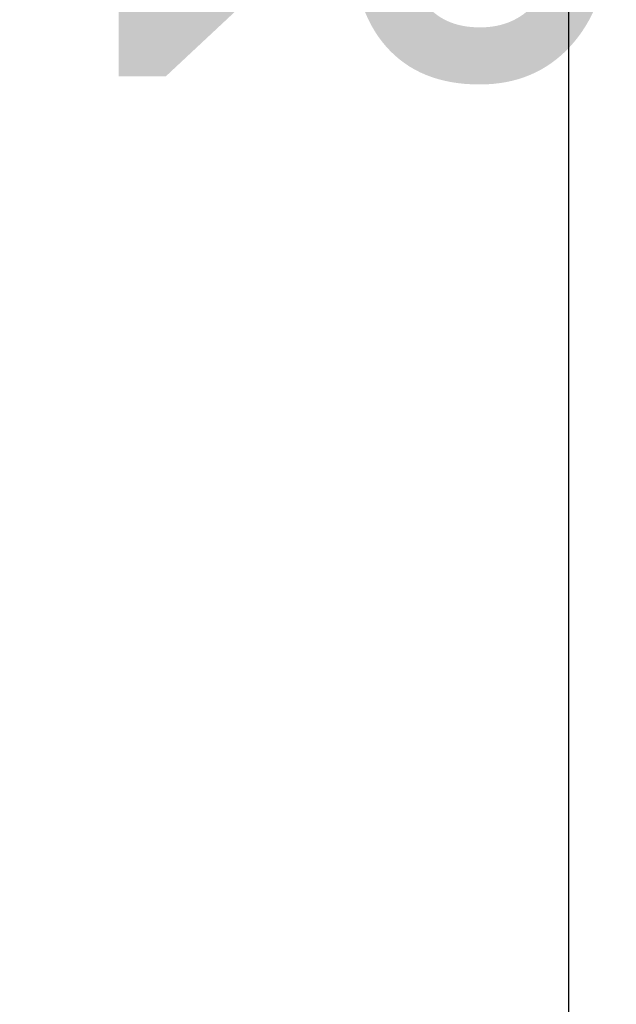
# Model space of a CAD drawing. Header units: millimetres. Extents: x -71 to 688, y -69 to 356.
# Tile 10 of 20: x -71 to 6, y 165 to 292. Entities that reach past the tile are written whole.
import ezdxf
from ezdxf.enums import TextEntityAlignment as Align

# ---------------------------------------------------------------- set-up
doc = ezdxf.new("R2018")
doc.units = ezdxf.units.MM
for name, color, linetype, lineweight in [('Кромка (ГОСТ)', 7, 'Continuous', 50), ('Обозначение (ГОСТ)', 7, 'Continuous', 25), ('Эскизная геометрия (ГОСТ)', 7, 'Continuous', 50)]:
    doc.layers.add(name, color=color, linetype=linetype, lineweight=lineweight)
doc.styles.get("Standard").update_dxf_attribs({"font": 'GOST Common Italic.ttf'})

# ---------------------------------------------------------------- blocks, each defined once
blk = doc.blocks.new('ГОСТ - Доп. графы 3')
at = {"layer": 'Эскизная геометрия (ГОСТ)'}
for p, q in [((0, 0), (70, 0)), ((70, 0), (70, -14)), ((70, -14), (0, -14))]:
    blk.add_line(p, q, dxfattribs=at)
at = {"layer": 'Обозначение (ГОСТ)', "lineweight": 30, "width": 0.8}
blk.add_attdef('ОБОЗНАЧЕНИЕ', text='', height=5, rotation=180, dxfattribs=at).set_placement((34.94, -6.97), align=Align.MIDDLE_CENTER)
blk = doc.blocks.new('Рамки ГОСТ_ граница 297x210')
at = {"layer": 'Кромка (ГОСТ)', "lineweight": 25}
blk.add_line((0, 0), (0, 297), dxfattribs=at)

msp = doc.modelspace()

# ---------------------------------------------------------------- block references
ref = msp.add_blockref('ГОСТ - Доп. графы 3', (20, 292))
lines = msp.add_mtext('\\W0.8000;T31 ', dxfattribs={"layer": 'Обозначение (ГОСТ)', "insert": (54.9421, 285.0324), "char_height": 70.124838, "attachment_point": 1, "rotation": 180})
ref.add_attrib('ОБОЗНАЧЕНИЕ', '', (54.9421, 285.0324)).embed_mtext(lines)
msp.add_blockref('Рамки ГОСТ_ граница 297x210', (0, 0))

doc.saveas('drawing.dxf')
